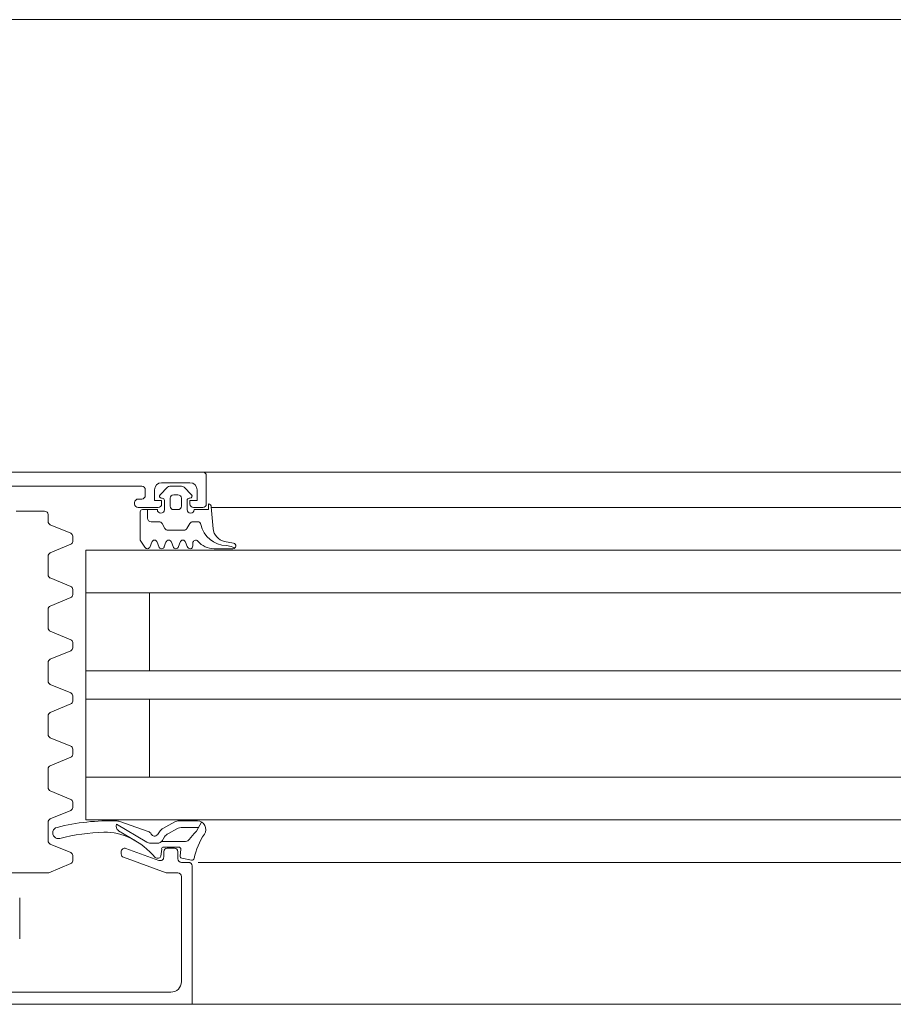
# Model space of a CAD drawing. Header units: centimetres. Extents: x -2424 to 2260, y -130 to 3012.
# Tile 62 of 81: x 352 to 365, y 1664 to 1678. Entities that reach past the tile are written whole.
import ezdxf

# ---------------------------------------------------------------- set-up
doc = ezdxf.new("R2010")
doc.units = ezdxf.units.CM
doc.linetypes.add('Długa kreska', pattern=[142.875, 95.25, -47.625])
for name, color, linetype, lineweight in [('A-DETL', 90, 'Continuous', 9), ('A-DETL-GENF', 92, 'Continuous', 13), ('A-DOOR', 31, 'Continuous', 13)]:
    doc.layers.add(name, color=color, linetype=linetype, lineweight=lineweight)

msp = doc.modelspace()

# ---------------------------------------------------------------- linework, layer by layer
at = {"layer": 'A-DETL', "color": 251, "linetype": 'Długa kreska', "lineweight": 9}
msp.add_line((536.377, 1678.001), (3.377, 1678.001), dxfattribs=at)
at = {"layer": 'A-DETL-GENF', "color": 251, "lineweight": 9}
for p, q in [((339.277, 1671.626), (488.477, 1671.626)), ((359.377, 1671.126), (378.227, 1671.126)), ((359.377, 1670.526), (378.227, 1670.526)), ((359.377, 1669.926), (378.227, 1669.926)), ((359.377, 1668.826), (378.227, 1668.826)), ((359.377, 1668.426), (378.227, 1668.426)), ((359.377, 1667.326), (378.227, 1667.326)), ((359.377, 1666.726), (378.227, 1666.726)), ((378.227, 1666.126), (354.864, 1666.126)), ((489.377, 1664.126), (338.377, 1664.126))]:
    msp.add_line(p, q, dxfattribs=at)
at = {"layer": 'A-DOOR', "color": 251, "lineweight": 9}
for p, q in [((354.927, 1671.626), (346.327, 1671.626)), ((354.927, 1671.626), (360.127, 1671.626)), ((354.977, 1671.176), (354.977, 1671.576)), ((352.067, 1671.426), (354.067, 1671.426)), ((354.43, 1671.411), (354.326, 1671.307)), ((354.347, 1671.476), (354.747, 1671.476)), ((354.629, 1671.426), (354.465, 1671.426)), ((354.768, 1671.307), (354.664, 1671.411)), ((354.067, 1671.246), (354.017, 1671.246)), ((354.117, 1671.376), (354.117, 1671.296)), ((354.347, 1671.256), (354.357, 1671.256)), ((354.467, 1671.146), (354.467, 1671.256)), ((354.517, 1671.306), (354.577, 1671.306)), ((354.627, 1671.256), (354.627, 1671.146)), ((354.737, 1671.256), (354.747, 1671.256)), ((353.967, 1671.196), (353.967, 1671.176)), ((354.017, 1671.126), (354.297, 1671.126)), ((354.387, 1671.226), (354.387, 1671.096)), ((354.707, 1671.096), (354.707, 1671.226)), ((354.797, 1671.126), (354.927, 1671.126)), ((355.074, 1670.828), (355.047, 1671.136)), ((355.049, 1671.126), (360.127, 1671.126)), ((352.697, 1671.076), (352.297, 1671.076)), ((352.747, 1670.929), (352.747, 1671.026)), ((354.287, 1671.096), (354.077, 1671.096)), ((354.149, 1671.096), (354.149, 1670.976)), ((354.577, 1671.096), (354.517, 1671.096)), ((353.066, 1670.763), (352.778, 1670.883)), ((354.199, 1670.926), (354.31, 1670.926)), ((354.353, 1670.901), (354.394, 1670.831)), ((354.704, 1670.831), (354.744, 1670.901)), ((354.788, 1670.926), (354.853, 1670.926)), ((353.096, 1670.723), (353.096, 1670.648)), ((354.437, 1670.806), (354.661, 1670.806)), ((352.778, 1670.488), (353.066, 1670.608)), ((354.185, 1670.575), (354.208, 1670.636)), ((354.285, 1670.636), (354.308, 1670.575)), ((354.385, 1670.575), (354.408, 1670.636)), ((354.485, 1670.636), (354.508, 1670.575)), ((354.585, 1670.575), (354.608, 1670.636)), ((354.685, 1670.636), (354.708, 1670.575)), ((354.787, 1670.586), (354.787, 1670.626)), ((355.361, 1670.625), (355.235, 1670.649)), ((355.351, 1670.568), (355.378, 1670.554)), ((352.747, 1670.179), (352.747, 1670.442)), ((355.086, 1670.546), (355.353, 1670.546)), ((353.066, 1670.013), (352.778, 1670.133)), ((352.778, 1669.738), (353.066, 1669.858)), ((353.096, 1669.973), (353.096, 1669.898)), ((360.127, 1669.926), (353.277, 1669.926)), ((352.747, 1669.429), (352.747, 1669.692)), ((353.066, 1669.263), (352.778, 1669.383)), ((353.096, 1669.223), (353.096, 1669.148)), ((352.778, 1668.988), (353.066, 1669.108)), ((352.747, 1668.679), (352.747, 1668.942)), ((353.066, 1668.513), (352.778, 1668.633)), ((353.096, 1668.473), (353.096, 1668.398)), ((352.778, 1668.238), (353.066, 1668.358)), ((352.747, 1667.929), (352.747, 1668.192)), ((353.066, 1667.763), (352.778, 1667.883)), ((353.096, 1667.723), (353.096, 1667.648)), ((352.778, 1667.488), (353.066, 1667.608)), ((352.747, 1667.179), (352.747, 1667.442)), ((360.127, 1667.326), (353.277, 1667.326)), ((354.731, 1667.326), (360.127, 1667.326)), ((353.066, 1667.013), (352.778, 1667.133)), ((353.096, 1666.973), (353.096, 1666.898)), ((352.778, 1666.738), (353.066, 1666.858)), ((352.747, 1666.429), (352.747, 1666.692)), ((354.156, 1666.562), (353.743, 1666.705)), ((354.533, 1666.696), (354.366, 1666.605)), ((354.854, 1666.71), (354.59, 1666.71)), ((354.837, 1666.565), (354.911, 1666.694)), ((354.139, 1666.411), (353.71, 1666.662)), ((353.741, 1666.572), (353.98, 1666.428)), ((354.327, 1666.571), (354.287, 1666.516)), ((354.561, 1666.597), (354.443, 1666.533)), ((354.867, 1666.617), (354.643, 1666.617)), ((354.287, 1666.397), (354.189, 1666.397)), ((353.066, 1666.263), (352.778, 1666.383)), ((353.777, 1666.276), (353.777, 1666.244)), ((354.31, 1666.153), (353.844, 1666.323)), ((354.335, 1666.212), (354.348, 1666.314)), ((354.377, 1666.341), (354.588, 1666.341)), ((354.377, 1666.276), (354.377, 1666.2)), ((354.527, 1666.326), (354.427, 1666.326)), ((354.577, 1666.176), (354.577, 1666.276)), ((354.618, 1666.307), (354.607, 1666.217)), ((353.096, 1666.223), (353.096, 1666.148)), ((353.81, 1666.197), (354.409, 1665.979)), ((354.278, 1666.186), (354.305, 1666.186)), ((354.727, 1666.126), (354.627, 1666.126)), ((354.631, 1666.183), (354.77, 1666.156)), ((351.857, 1665.976), (352.737, 1665.976)), ((352.756, 1665.979), (353.066, 1666.108)), ((354.426, 1665.976), (354.577, 1665.976)), ((354.627, 1665.926), (354.627, 1664.446)), ((352.347, 1665.046), (352.347, 1665.626)), ((354.477, 1664.296), (352.167, 1664.296)), ((354.627, 1664.126), (360.127, 1664.126))]:
    msp.add_line(p, q, dxfattribs=at)
at = {"layer": 'A-DOOR', "color": 251, "lineweight": 9, "flags": 128}
for points in [[(354.347, 1671.176), (354.347, 1671.226), (354.247, 1671.226), (354.247, 1671.376)], [(354.847, 1671.376), (354.847, 1671.226), (354.747, 1671.226), (354.747, 1671.176)], [(355.007, 1671.176), (355.007, 1671.096), (354.807, 1671.096)], [(354.047, 1671.066), (354.047, 1670.666), (354.112, 1670.566)], [(360.127, 1666.726), (353.277, 1666.726), (353.277, 1670.526), (360.127, 1670.526)], [(354.177, 1669.926), (354.177, 1668.826), (353.277, 1668.826), (360.127, 1668.826)], [(354.177, 1667.326), (354.177, 1668.426), (353.277, 1668.426), (360.127, 1668.426)], [(354.388, 1666.484), (354.35, 1666.422), (354.686, 1666.422)], [(351.927, 1664.246), (351.827, 1664.246), (351.827, 1664.126), (354.777, 1664.126), (354.777, 1666.076)]]:
    msp.add_lwpolyline(points, dxfattribs=at)
at = {"layer": 'A-DOOR', "color": 251, "lineweight": 9}
for centre, radius, start, end in [((354.927, 1671.576), 0.05, 0, 90), ((354.067, 1671.376), 0.05, 0, 90), ((354.347, 1671.376), 0.1, 90, 180), ((354.465, 1671.376), 0.05, 90, 135.0277), ((354.629, 1671.376), 0.05, 44.9798, 90), ((354.747, 1671.376), 0.1, 0, 90), ((354.017, 1671.196), 0.05, 90, 180), ((354.067, 1671.296), 0.05, 270, 0), ((354.347, 1671.286), 0.03, 134.9981, 270.0001), ((354.357, 1671.226), 0.03, 0, 90), ((354.517, 1671.256), 0.05, 89.9979, 180.0021), ((354.577, 1671.256), 0.05, 359.9979, 90.0021), ((354.737, 1671.226), 0.03, 90, 180), ((354.747, 1671.286), 0.03, 270.0055, 44.9966), ((354.017, 1671.176), 0.05, 180, 270), ((354.297, 1671.176), 0.05, 270, 0), ((354.517, 1671.146), 0.05, 179.9989, 270.0011), ((354.577, 1671.146), 0.05, 269.9989, 0.0011), ((354.797, 1671.176), 0.05, 180, 270), ((354.927, 1671.176), 0.05, 270, 0), ((355.007, 1671.136), 0.04, 0.0006, 89.9999), ((352.697, 1671.026), 0.05, 0, 90), ((354.077, 1671.066), 0.03, 90, 180), ((354.199, 1670.976), 0.05, 180, 270), ((354.337, 1671.096), 0.05, 180.0006, 0.0006), ((354.757, 1671.096), 0.05, 180, 0), ((352.797, 1670.929), 0.05, 180, 247.5), ((354.31, 1670.876), 0.05, 30, 90), ((354.437, 1670.856), 0.05, 210, 270), ((354.661, 1670.856), 0.05, 270, 330), ((354.788, 1670.876), 0.05, 90, 150), ((354.853, 1670.876), 0.05, 12.1266, 90), ((355.273, 1670.97), 0.381, 192.6599, 268.1005), ((355.273, 1670.846), 0.2, 185.0082, 258.9975), ((353.047, 1670.717), 0.05, 7.1452, 67.5), ((353.047, 1670.654), 0.05, 292.5, 352.8548), ((354.147, 1670.586), 0.04, 209.9997, 345.0005), ((354.247, 1670.626), 0.04, 15.0002, 164.9998), ((354.347, 1670.586), 0.04, 194.9996, 345.0004), ((354.447, 1670.626), 0.04, 15.0002, 164.9998), ((354.547, 1670.586), 0.04, 194.9996, 345.0004), ((354.647, 1670.626), 0.04, 15.0002, 164.9998), ((354.747, 1670.586), 0.04, 194.9997, 0.0002), ((354.827, 1670.626), 0.04, 40.3208, 180), ((355.086, 1670.846), 0.3, 220.3198, 270.0013), ((355.227, 1670.248), 0.343, 68.9463, 84.3989), ((355.353, 1670.586), 0.04, 269.9191, 78.9894), ((352.797, 1670.442), 0.05, 112.5, 180), ((352.797, 1670.179), 0.05, 180, 247.5), ((353.047, 1669.967), 0.05, 7.1452, 67.5), ((353.047, 1669.904), 0.05, 292.5, 352.8548), ((352.797, 1669.692), 0.05, 112.5, 180), ((352.797, 1669.429), 0.05, 180, 247.5), ((353.047, 1669.217), 0.05, 7.1452, 67.5), ((353.047, 1669.154), 0.05, 292.5, 352.8548), ((352.797, 1668.942), 0.05, 112.5, 180), ((352.797, 1668.679), 0.05, 180, 247.5), ((353.047, 1668.467), 0.05, 7.1452, 67.5), ((353.047, 1668.404), 0.05, 292.5, 352.8548), ((352.797, 1668.192), 0.05, 112.5, 180), ((352.797, 1667.929), 0.05, 180, 247.5), ((353.047, 1667.717), 0.05, 7.1452, 67.5), ((353.047, 1667.654), 0.05, 292.5, 352.8548), ((352.797, 1667.442), 0.05, 112.5, 180), ((352.797, 1667.179), 0.05, 180, 247.5), ((353.047, 1666.967), 0.05, 7.1452, 67.5), ((353.047, 1666.904), 0.05, 292.5, 352.8548), ((352.797, 1666.692), 0.05, 112.5, 180), ((353.609, 1663.717), 2.994, 87.8817, 104.2277), ((353.717, 1666.629), 0.08, 70.9899, 87.8894), ((354.59, 1666.59), 0.12, 89.9961, 118.6334), ((354.85, 1666.591), 0.12, 325.949, 88.0077), ((352.892, 1666.541), 0.08, 103.4704, 285.301), ((353.609, 1663.717), 2.834, 91.5223, 104.2144), ((353.555, 1665.75), 0.8, 63.6139, 91.5286), ((353.78, 1666.637), 0.075, 159.9851, 238.8937), ((354.13, 1666.487), 0.08, 26.9556, 70.9899), ((354.423, 1666.499), 0.12, 118.6334, 143.6334), ((354.524, 1666.383), 0.17, 118.5366, 143.5366), ((354.642, 1666.448), 0.17, 89.9272, 118.5366), ((356.114, 1665.328), 1.777, 136.2734, 140.8645), ((354.802, 1666.584), 0.04, 314.9639, 330.3746), ((352.797, 1666.429), 0.05, 180, 247.5), ((353.386, 1665.444), 1.15, 40.8482, 62.8303), ((354.189, 1666.497), 0.1, 239.6164, 270), ((354.246, 1666.546), 0.05, 206.9556, 323.6334), ((354.293, 1666.473), 0.0764, 265.7355, 330.0671), ((354.686, 1666.482), 0.06, 270, 326.6979), ((355.737, 1665.991), 0.95, 145.949, 168.5732), ((353.047, 1666.217), 0.05, 7.1452, 67.5), ((353.827, 1666.276), 0.05, 70, 180), ((354.377, 1666.311), 0.03, 90, 172.9436), ((354.427, 1666.276), 0.05, 90, 180), ((354.527, 1666.276), 0.05, 0, 90), ((354.588, 1666.311), 0.03, 352.7923, 90), ((353.047, 1666.154), 0.05, 292.5, 352.8548), ((353.827, 1666.244), 0.05, 180, 250), ((354.278, 1666.216), 0.03, 220.8482, 270), ((354.305, 1666.216), 0.03, 270, 352.9436), ((354.327, 1666.2), 0.05, 250, 0), ((354.627, 1666.176), 0.05, 180, 270), ((354.636, 1666.213), 0.03, 171.882, 259.0059), ((354.727, 1666.076), 0.05, 0, 90), ((354.776, 1666.186), 0.03, 257.6435, 348.5732), ((352.737, 1666.026), 0.05, 270, 292.5), ((354.426, 1666.026), 0.05, 250, 270), ((354.577, 1665.926), 0.05, 0, 90), ((354.477, 1664.446), 0.15, 270, 0)]:
    msp.add_arc(centre, radius, start, end, dxfattribs=at)

doc.saveas('drawing.dxf')
